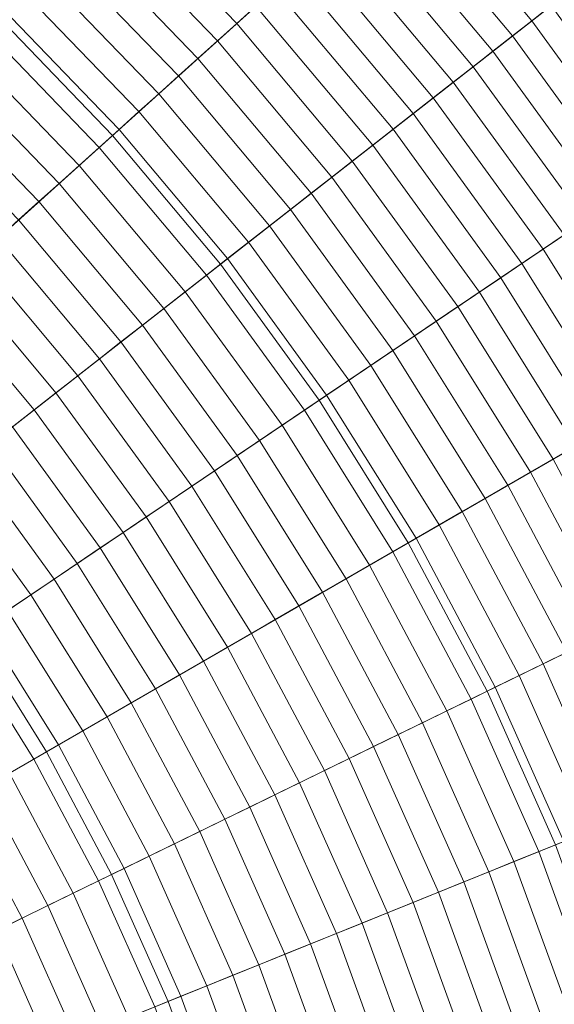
# Model space of a CAD drawing. Header units: centimetres. Extents: x -21.9 to 23.1, y -23 to 22.
# Tile 153 of 191: x 9.1 to 11.8, y 3.2 to 8.2. Entities that reach past the tile are written whole.
import ezdxf

# ---------------------------------------------------------------- set-up
doc = ezdxf.new("R2010")
doc.units = ezdxf.units.CM
doc.header["$LTSCALE"] = 2.54
doc.layers.add('Lucido design-1', color=7, linetype='Continuous')

# ---------------------------------------------------------------- blocks, each defined once
blk = doc.blocks.new('Gruppo-2-1')
at = {"color": 5, "linetype": 'Continuous', "lineweight": 9}
for points in [[(5.882, 7.9705, -940.4271), (5.2775, 8.3195, -940.4271), (10.9595, 19.0058, -940.4271), (12.2956, 18.2344, -940.4271)], [(5.882, 7.9705, -940.4271), (5.2775, 8.3195, -940.4271), (10.9595, 19.0058, -940.4271), (12.2956, 18.2344, -940.4271)], [(6.4606, 7.5802, -940.4271), (5.882, 7.9705, -940.4271), (12.2956, 18.2344, -940.4271), (13.5746, 17.3717, -940.4271)], [(6.4606, 7.5802, -940.4271), (5.882, 7.9705, -940.4271), (12.2956, 18.2344, -940.4271), (13.5746, 17.3717, -940.4271)], [(7.0106, 7.1504, -940.4271), (6.4606, 7.5802, -940.4271), (13.5746, 17.3717, -940.4271), (14.7903, 16.4219, -940.4271)], [(7.0106, 7.1504, -940.4271), (6.4606, 7.5802, -940.4271), (13.5746, 17.3717, -940.4271), (14.7903, 16.4219, -940.4271)], [(7.5293, 6.6834, -940.4271), (7.0106, 7.1504, -940.4271), (14.7903, 16.4219, -940.4271), (15.9368, 15.3895, -940.4271)], [(7.5293, 6.6834, -940.4271), (7.0106, 7.1504, -940.4271), (14.7903, 16.4219, -940.4271), (15.9368, 15.3895, -940.4271)], [(17.2961, 14.5387, -1001.3271), (16.2056, 15.668, -1001.3271), (8.9881, 8.194, -1001.3271), (9.5748, 7.5865, -1001.3271)], [(8.0142, 6.1813, -940.4271), (7.5293, 6.6834, -940.4271), (15.9368, 15.3895, -940.4271), (17.0085, 14.2798, -940.4271)], [(8.0142, 6.1813, -940.4271), (7.5293, 6.6834, -940.4271), (15.9368, 15.3895, -940.4271), (17.0085, 14.2798, -940.4271)], [(17.0085, 14.2798, -1001.3271), (15.9368, 15.3895, -1001.3271), (8.9881, 8.194, -1001.3271), (9.5748, 7.5865, -1001.3271)], [(9.5748, 7.5865, -1010.9271), (8.9881, 8.194, -1010.9271), (15.6508, 15.0934, -1010.9271), (16.7025, 14.0043, -1010.9271)], [(18.3051, 13.3362, -1001.3271), (17.2961, 14.5387, -1001.3271), (9.5748, 7.5865, -1001.3271), (10.1177, 6.9395, -1001.3271)], [(8.4629, 5.6466, -940.4271), (8.0142, 6.1813, -940.4271), (17.0085, 14.2798, -940.4271), (18.0001, 13.098, -940.4271)], [(8.4629, 5.6466, -940.4271), (8.0142, 6.1813, -940.4271), (17.0085, 14.2798, -940.4271), (18.0001, 13.098, -940.4271)], [(18.0001, 13.098, -1001.3271), (17.0085, 14.2798, -1001.3271), (9.5748, 7.5865, -1001.3271), (10.1177, 6.9395, -1001.3271)], [(10.1177, 6.9395, -1010.9271), (9.5748, 7.5865, -1010.9271), (16.7025, 14.0043, -1010.9271), (17.6757, 12.8445, -1010.9271)], [(19.2278, 12.0662, -1001.3271), (18.3051, 13.3362, -1001.3271), (10.1177, 6.9395, -1001.3271), (10.6141, 6.2562, -1001.3271)], [(8.8731, 5.0819, -940.4271), (8.4629, 5.6466, -940.4271), (18.0001, 13.098, -940.4271), (18.907, 11.8498, -940.4271)], [(8.8731, 5.0819, -940.4271), (8.4629, 5.6466, -940.4271), (18.0001, 13.098, -940.4271), (18.907, 11.8498, -940.4271)], [(18.907, 11.8498, -1001.3271), (18.0001, 13.098, -1001.3271), (10.1177, 6.9395, -1001.3271), (10.6141, 6.2562, -1001.3271)], [(10.6141, 6.2562, -1010.9271), (10.1177, 6.9395, -1010.9271), (17.6757, 12.8445, -1010.9271), (18.5656, 11.6196, -1010.9271)], [(20.0597, 10.735, -1001.3271), (19.2278, 12.0662, -1001.3271), (10.6141, 6.2562, -1001.3271), (11.0617, 5.54, -1001.3271)], [(9.243, 4.49, -940.4271), (8.8731, 5.0819, -940.4271), (18.907, 11.8498, -940.4271), (19.7245, 10.5415, -940.4271)], [(9.243, 4.49, -940.4271), (8.8731, 5.0819, -940.4271), (18.907, 11.8498, -940.4271), (19.7245, 10.5415, -940.4271)], [(19.7245, 10.5415, -1001.3271), (18.907, 11.8498, -1001.3271), (10.6141, 6.2562, -1001.3271), (11.0617, 5.54, -1001.3271)], [(11.0617, 5.54, -1010.9271), (10.6141, 6.2562, -1010.9271), (18.5656, 11.6196, -1010.9271), (19.3679, 10.3356, -1010.9271)], [(20.7966, 9.349, -1001.3271), (20.0597, 10.735, -1001.3271), (11.0617, 5.54, -1001.3271), (11.4582, 4.7943, -1001.3271)], [(9.5707, 3.8737, -940.4271), (9.243, 4.49, -940.4271), (19.7245, 10.5415, -940.4271), (20.4488, 9.1793, -940.4271)], [(9.5707, 3.8737, -940.4271), (9.243, 4.49, -940.4271), (19.7245, 10.5415, -940.4271), (20.4488, 9.1793, -940.4271)], [(20.4488, 9.1793, -1001.3271), (19.7245, 10.5415, -1001.3271), (11.0617, 5.54, -1001.3271), (11.4582, 4.7943, -1001.3271)], [(11.4582, 4.7943, -1010.9271), (11.0617, 5.54, -1010.9271), (19.3679, 10.3356, -1010.9271), (20.0787, 8.9988, -1010.9271)], [(21.4351, 7.9149, -1001.3271), (20.7966, 9.349, -1001.3271), (11.4582, 4.7943, -1001.3271), (11.8017, 4.0227, -1001.3271)], [(9.8546, 3.2361, -940.4271), (9.5707, 3.8737, -940.4271), (20.4488, 9.1793, -940.4271), (21.0763, 7.7699, -940.4271)], [(9.8546, 3.2361, -940.4271), (9.5707, 3.8737, -940.4271), (20.4488, 9.1793, -940.4271), (21.0763, 7.7699, -940.4271)], [(21.0763, 7.7699, -1001.3271), (20.4488, 9.1793, -1001.3271), (11.4582, 4.7943, -1001.3271), (11.8017, 4.0227, -1001.3271)], [(11.7798, 8.2381, -933.9263), (11.1423, 8.9978, -933.9263), (11.0507, 8.9154, -934.0026), (11.6827, 8.1622, -934.0026)], [(11.8017, 4.0227, -1010.9271), (11.4582, 4.7943, -1010.9271), (20.0787, 8.9988, -1010.9271), (20.6945, 7.6157, -1010.9271)], [(11.6827, 8.1622, -934.0026), (11.0507, 8.9154, -934.0026), (10.9585, 8.8323, -934.0776), (11.5849, 8.0858, -934.0776)], [(10.2963, 8.2361, -934.5635), (9.6626, 8.8924, -934.5635), (9.5721, 8.7987, -934.6272), (10.1995, 8.149, -934.6272)], [(11.5849, 8.0858, -934.0776), (10.9585, 8.8323, -934.0776), (10.8656, 8.7487, -934.1512), (11.4864, 8.0089, -934.1512)], [(10.1995, 8.149, -934.6272), (9.5721, 8.7987, -934.6272), (9.4811, 8.7045, -934.6895), (10.1022, 8.0613, -934.6895)], [(11.4864, 8.0089, -934.1512), (10.8656, 8.7487, -934.1512), (10.7722, 8.6646, -934.2235), (11.3873, 7.9314, -934.2235)], [(10.1022, 8.0613, -934.6895), (9.4811, 8.7045, -934.6895), (9.3897, 8.6098, -934.7503), (10.0044, 7.9732, -934.7503)], [(11.3873, 7.9314, -934.2235), (10.7722, 8.6646, -934.2235), (10.6781, 8.5799, -934.2943), (11.2876, 7.8535, -934.2943)], [(10.0044, 7.9732, -934.7503), (9.3897, 8.6098, -934.7503), (9.2977, 8.5146, -934.8097), (9.906, 7.8847, -934.8097)], [(11.2876, 7.8535, -934.2943), (10.6781, 8.5799, -934.2943), (10.5835, 8.4947, -934.3637), (11.1873, 7.7752, -934.3637)], [(9.906, 7.8847, -934.8097), (9.2977, 8.5146, -934.8097), (9.2054, 8.419, -934.8676), (9.8072, 7.7957, -934.8676)], [(11.1873, 7.7752, -934.3637), (10.5835, 8.4947, -934.3637), (10.4883, 8.409, -934.4318), (11.0864, 7.6963, -934.4318)], [(9.8072, 7.7957, -934.8676), (9.2054, 8.419, -934.8676), (9.1126, 8.3229, -934.924), (9.708, 7.7064, -934.924)], [(11.0864, 7.6963, -934.4318), (10.4883, 8.409, -934.4318), (10.3926, 8.3228, -934.4984), (10.9849, 7.617, -934.4984)], [(9.708, 7.7064, -934.924), (9.1126, 8.3229, -934.924), (9.0194, 8.2263, -934.9789), (9.6082, 7.6166, -934.9789)], [(10.9849, 7.617, -934.4984), (10.3926, 8.3228, -934.4984), (10.2963, 8.2361, -934.5635), (10.8828, 7.5372, -934.5635)], [(12.4643, 7.5042, -933.8485), (11.8763, 8.3135, -933.8485), (11.7798, 8.2381, -933.9263), (12.3628, 7.4357, -933.9263)], [(9.6082, 7.6166, -934.9789), (9.0194, 8.2263, -934.9789), (8.9257, 8.1294, -935.0324), (9.508, 7.5263, -935.0324)], [(10.8828, 7.5372, -934.5635), (10.2963, 8.2361, -934.5635), (10.1995, 8.149, -934.6272), (10.7801, 7.457, -934.6272)], [(12.3628, 7.4357, -933.9263), (11.7798, 8.2381, -933.9263), (11.6827, 8.1622, -934.0026), (12.2606, 7.3668, -934.0026)], [(9.5748, 7.5865, -1003.3271), (8.9881, 8.194, -1003.3271), (7.5293, 6.6834, -1003.3271), (8.0142, 6.1813, -1003.3271)], [(9.5748, 7.5865, -1001.3271), (8.9881, 8.194, -1001.3271), (8.9881, 8.194, -1010.9271), (9.5748, 7.5865, -1010.9271)], [(9.5748, 7.5865, -1001.3271), (8.9881, 8.194, -1001.3271), (8.9881, 8.194, -1003.3271), (9.5748, 7.5865, -1003.3271)], [(12.2606, 7.3668, -934.0026), (11.6827, 8.1622, -934.0026), (11.5849, 8.0858, -934.0776), (12.1577, 7.2974, -934.0776)], [(9.508, 7.5263, -935.0324), (8.9257, 8.1294, -935.0324), (8.8317, 8.032, -935.0843), (9.4074, 7.4358, -935.0843)], [(10.7801, 7.457, -934.6272), (10.1995, 8.149, -934.6272), (10.1022, 8.0613, -934.6895), (10.6769, 7.3764, -934.6895)], [(12.1577, 7.2974, -934.0776), (11.5849, 8.0858, -934.0776), (11.4864, 8.0089, -934.1512), (12.0541, 7.2275, -934.1512)], [(9.4074, 7.4358, -935.0843), (8.8317, 8.032, -935.0843), (8.7372, 7.9342, -935.1347), (9.3064, 7.3448, -935.1347)], [(10.6769, 7.3764, -934.6895), (10.1022, 8.0613, -934.6895), (10.0044, 7.9732, -934.7503), (10.5732, 7.2954, -934.7503)], [(10.5732, 7.2954, -934.7503), (10.0044, 7.9732, -934.7503), (9.906, 7.8847, -934.8097), (10.4689, 7.2139, -934.8097)], [(12.0541, 7.2275, -934.1512), (11.4864, 8.0089, -934.1512), (11.3873, 7.9314, -934.2235), (11.9499, 7.1572, -934.2235)], [(9.3064, 7.3448, -935.1347), (8.7372, 7.9342, -935.1347), (8.6424, 7.836, -935.1837), (9.2049, 7.2534, -935.1837)], [(11.9499, 7.1572, -934.2235), (11.3873, 7.9314, -934.2235), (11.2876, 7.8535, -934.2943), (11.8449, 7.0864, -934.2943)], [(10.4689, 7.2139, -934.8097), (9.906, 7.8847, -934.8097), (9.8072, 7.7957, -934.8676), (10.3641, 7.1321, -934.8676)], [(9.2049, 7.2534, -935.1837), (8.6424, 7.836, -935.1837), (8.5472, 7.7374, -935.2311), (9.1031, 7.1617, -935.2311)], [(11.8449, 7.0864, -934.2943), (11.2876, 7.8535, -934.2943), (11.1873, 7.7752, -934.3637), (11.7394, 7.0152, -934.3637)], [(10.3641, 7.1321, -934.8676), (9.8072, 7.7957, -934.8676), (9.708, 7.7064, -934.924), (10.2589, 7.0498, -934.924)], [(10.0933, 2.5802, -940.4271), (9.8546, 3.2361, -940.4271), (21.0763, 7.7699, -940.4271), (21.6039, 6.3202, -940.4271)], [(10.0933, 2.5802, -940.4271), (9.8546, 3.2361, -940.4271), (21.0763, 7.7699, -940.4271), (21.6039, 6.3202, -940.4271)], [(11.7394, 7.0152, -934.3637), (11.1873, 7.7752, -934.3637), (11.0864, 7.6963, -934.4318), (11.6332, 6.9436, -934.4318)], [(10.2589, 7.0498, -934.924), (9.708, 7.7064, -934.924), (9.6082, 7.6166, -934.9789), (10.1531, 6.9672, -934.9789)], [(11.6332, 6.9436, -934.4318), (11.0864, 7.6963, -934.4318), (10.9849, 7.617, -934.4984), (11.5264, 6.8716, -934.4984)], [(11.5264, 6.8716, -934.4984), (10.9849, 7.617, -934.4984), (10.8828, 7.5372, -934.5635), (11.419, 6.7991, -934.5635)], [(10.1177, 6.9395, -1003.3271), (9.5748, 7.5865, -1003.3271), (8.0142, 6.1813, -1003.3271), (8.4629, 5.6466, -1003.3271)], [(10.1531, 6.9672, -934.9789), (9.6082, 7.6166, -934.9789), (9.508, 7.5263, -935.0324), (10.0469, 6.8842, -935.0324)], [(10.1177, 6.9395, -1001.3271), (9.5748, 7.5865, -1001.3271), (9.5748, 7.5865, -1010.9271), (10.1177, 6.9395, -1010.9271)], [(10.1177, 6.9395, -1001.3271), (9.5748, 7.5865, -1001.3271), (9.5748, 7.5865, -1003.3271), (10.1177, 6.9395, -1003.3271)], [(10.0469, 6.8842, -935.0324), (9.508, 7.5263, -935.0324), (9.4074, 7.4358, -935.0843), (9.9402, 6.8008, -935.0843)], [(11.419, 6.7991, -934.5635), (10.8828, 7.5372, -934.5635), (10.7801, 7.457, -934.6272), (11.311, 6.7263, -934.6272)], [(9.9402, 6.8008, -935.0843), (9.4074, 7.4358, -935.0843), (9.3064, 7.3448, -935.1347), (9.833, 6.7171, -935.1347)], [(11.311, 6.7263, -934.6272), (10.7801, 7.457, -934.6272), (10.6769, 7.3764, -934.6895), (11.2025, 6.6531, -934.6895)], [(11.2025, 6.6531, -934.6895), (10.6769, 7.3764, -934.6895), (10.5732, 7.2954, -934.7503), (11.0933, 6.5795, -934.7503)], [(9.833, 6.7171, -935.1347), (9.3064, 7.3448, -935.1347), (9.2049, 7.2534, -935.1837), (9.7255, 6.6331, -935.1837)], [(11.0933, 6.5795, -934.7503), (10.5732, 7.2954, -934.7503), (10.4689, 7.2139, -934.8097), (10.9836, 6.5055, -934.8097)], [(9.7255, 6.6331, -935.1837), (9.2049, 7.2534, -935.1837), (9.1031, 7.1617, -935.2311), (9.6175, 6.5487, -935.2311)], [(10.9836, 6.5055, -934.8097), (10.4689, 7.2139, -934.8097), (10.3641, 7.1321, -934.8676), (10.8734, 6.4311, -934.8676)], [(9.6175, 6.5487, -935.2311), (9.1031, 7.1617, -935.2311), (9.0009, 7.0697, -935.277), (9.5091, 6.464, -935.277)], [(10.8734, 6.4311, -934.8676), (10.3641, 7.1321, -934.8676), (10.2589, 7.0498, -934.924), (10.7626, 6.3564, -934.924)], [(12.3474, 6.2823, -934.2943), (11.8449, 7.0864, -934.2943), (11.7394, 7.0152, -934.3637), (12.2372, 6.2187, -934.3637)], [(9.5091, 6.464, -935.277), (9.0009, 7.0697, -935.277), (8.8983, 6.9773, -935.3213), (9.4003, 6.379, -935.3213)], [(10.7626, 6.3564, -934.924), (10.2589, 7.0498, -934.924), (10.1531, 6.9672, -934.9789), (10.6514, 6.2814, -934.9789)], [(9.4003, 6.379, -935.3213), (8.8983, 6.9773, -935.3213), (8.7953, 6.8846, -935.3642), (9.2911, 6.2937, -935.3642)], [(12.2372, 6.2187, -934.3637), (11.7394, 7.0152, -934.3637), (11.6332, 6.9436, -934.4318), (12.1262, 6.1546, -934.4318)], [(10.6141, 6.2562, -1003.3271), (10.1177, 6.9395, -1003.3271), (8.4629, 5.6466, -1003.3271), (8.8731, 5.0819, -1003.3271)], [(10.6514, 6.2814, -934.9789), (10.1531, 6.9672, -934.9789), (10.0469, 6.8842, -935.0324), (10.5396, 6.206, -935.0324)], [(10.6141, 6.2562, -1001.3271), (10.1177, 6.9395, -1001.3271), (10.1177, 6.9395, -1010.9271), (10.6141, 6.2562, -1010.9271)], [(10.6141, 6.2562, -1001.3271), (10.1177, 6.9395, -1001.3271), (10.1177, 6.9395, -1003.3271), (10.6141, 6.2562, -1003.3271)], [(12.1262, 6.1546, -934.4318), (11.6332, 6.9436, -934.4318), (11.5264, 6.8716, -934.4984), (12.0147, 6.0902, -934.4984)], [(9.2911, 6.2937, -935.3642), (8.7953, 6.8846, -935.3642), (8.692, 6.7916, -935.4055), (9.1816, 6.2081, -935.4055)], [(10.5396, 6.206, -935.0324), (10.0469, 6.8842, -935.0324), (9.9402, 6.8008, -935.0843), (10.4274, 6.1303, -935.0843)], [(12.0147, 6.0902, -934.4984), (11.5264, 6.8716, -934.4984), (11.419, 6.7991, -934.5635), (11.9025, 6.0254, -934.5635)], [(9.1816, 6.2081, -935.4055), (8.692, 6.7916, -935.4055), (8.5884, 6.6983, -935.4452), (9.0717, 6.1223, -935.4452)], [(10.4274, 6.1303, -935.0843), (9.9402, 6.8008, -935.0843), (9.833, 6.7171, -935.1347), (10.3147, 6.0542, -935.1347)], [(11.9025, 6.0254, -934.5635), (11.419, 6.7991, -934.5635), (11.311, 6.7263, -934.6272), (11.7897, 5.9603, -934.6272)], [(10.3147, 6.0542, -935.1347), (9.833, 6.7171, -935.1347), (9.7255, 6.6331, -935.1837), (10.2015, 5.9779, -935.1837)], [(11.7897, 5.9603, -934.6272), (11.311, 6.7263, -934.6272), (11.2025, 6.6531, -934.6895), (11.6763, 5.8948, -934.6895)], [(10.2015, 5.9779, -935.1837), (9.7255, 6.6331, -935.1837), (9.6175, 6.5487, -935.2311), (10.0879, 5.9013, -935.2311)], [(11.6763, 5.8948, -934.6895), (11.2025, 6.6531, -934.6895), (11.0933, 6.5795, -934.7503), (11.5622, 5.829, -934.7503)], [(11.5622, 5.829, -934.7503), (11.0933, 6.5795, -934.7503), (10.9836, 6.5055, -934.8097), (11.4477, 5.7629, -934.8097)], [(10.0879, 5.9013, -935.2311), (9.6175, 6.5487, -935.2311), (9.5091, 6.464, -935.277), (9.9738, 5.8243, -935.277)], [(11.4477, 5.7629, -934.8097), (10.9836, 6.5055, -934.8097), (10.8734, 6.4311, -934.8676), (11.3325, 5.6964, -934.8676)], [(9.9738, 5.8243, -935.277), (9.5091, 6.464, -935.277), (9.4003, 6.379, -935.3213), (9.8594, 5.7471, -935.3213)], [(11.3325, 5.6964, -934.8676), (10.8734, 6.4311, -934.8676), (10.7626, 6.3564, -934.924), (11.2168, 5.6296, -934.924)], [(9.8594, 5.7471, -935.3213), (9.4003, 6.379, -935.3213), (9.2911, 6.2937, -935.3642), (9.7445, 5.6697, -935.3642)], [(11.2168, 5.6296, -934.924), (10.7626, 6.3564, -934.924), (10.6514, 6.2814, -934.9789), (11.1006, 5.5625, -934.9789)], [(9.7445, 5.6697, -935.3642), (9.2911, 6.2937, -935.3642), (9.1816, 6.2081, -935.4055), (9.6293, 5.5919, -935.4055)], [(10.2857, 1.9092, -940.4271), (10.0933, 2.5802, -940.4271), (21.6039, 6.3202, -940.4271), (22.0292, 4.8372, -940.4271)], [(10.2857, 1.9092, -940.4271), (10.0933, 2.5802, -940.4271), (21.6039, 6.3202, -940.4271), (22.0292, 4.8372, -940.4271)], [(11.0617, 5.54, -1003.3271), (10.6141, 6.2562, -1003.3271), (8.8731, 5.0819, -1003.3271), (9.243, 4.49, -1003.3271)], [(11.1006, 5.5625, -934.9789), (10.6514, 6.2814, -934.9789), (10.5396, 6.206, -935.0324), (10.9838, 5.4951, -935.0324)], [(11.0617, 5.54, -1001.3271), (10.6141, 6.2562, -1001.3271), (10.6141, 6.2562, -1010.9271), (11.0617, 5.54, -1010.9271)], [(11.0617, 5.54, -1001.3271), (10.6141, 6.2562, -1001.3271), (10.6141, 6.2562, -1003.3271), (11.0617, 5.54, -1003.3271)], [(9.6293, 5.5919, -935.4055), (9.1816, 6.2081, -935.4055), (9.0717, 6.1223, -935.4452), (9.5136, 5.514, -935.4452)], [(10.9838, 5.4951, -935.0324), (10.5396, 6.206, -935.0324), (10.4274, 6.1303, -935.0843), (10.8666, 5.4274, -935.0843)], [(9.5136, 5.514, -935.4452), (9.0717, 6.1223, -935.4452), (8.9614, 6.0361, -935.4834), (9.3977, 5.4357, -935.4834)], [(10.8666, 5.4274, -935.0843), (10.4274, 6.1303, -935.0843), (10.3147, 6.0542, -935.1347), (10.7488, 5.3594, -935.1347)], [(9.3977, 5.4357, -935.4834), (8.9614, 6.0361, -935.4834), (8.8509, 5.9498, -935.5201), (9.2813, 5.3573, -935.5201)], [(10.7488, 5.3594, -935.1347), (10.3147, 6.0542, -935.1347), (10.2015, 5.9779, -935.1837), (10.6306, 5.2911, -935.1837)], [(12.3308, 5.2199, -934.5635), (11.9025, 6.0254, -934.5635), (11.7897, 5.9603, -934.6272), (12.2137, 5.1628, -934.6272)], [(9.2813, 5.3573, -935.5201), (8.8509, 5.9498, -935.5201), (8.74, 5.8631, -935.5552), (9.1647, 5.2786, -935.5552)], [(10.6306, 5.2911, -935.1837), (10.2015, 5.9779, -935.1837), (10.0879, 5.9013, -935.2311), (10.5119, 5.2226, -935.2311)], [(12.2137, 5.1628, -934.6272), (11.7897, 5.9603, -934.6272), (11.6763, 5.8948, -934.6895), (12.096, 5.1054, -934.6895)], [(10.5119, 5.2226, -935.2311), (10.0879, 5.9013, -935.2311), (9.9738, 5.8243, -935.277), (10.3928, 5.1538, -935.277)], [(12.096, 5.1054, -934.6895), (11.6763, 5.8948, -934.6895), (11.5622, 5.829, -934.7503), (11.9777, 5.0477, -934.7503)], [(9.1647, 5.2786, -935.5552), (8.74, 5.8631, -935.5552), (8.6288, 5.7763, -935.5887), (9.0477, 5.1997, -935.5887)], [(10.3928, 5.1538, -935.277), (9.9738, 5.8243, -935.277), (9.8594, 5.7471, -935.3213), (10.2732, 5.0848, -935.3213)], [(11.9777, 5.0477, -934.7503), (11.5622, 5.829, -934.7503), (11.4477, 5.7629, -934.8097), (11.8588, 4.9897, -934.8097)], [(10.2732, 5.0848, -935.3213), (9.8594, 5.7471, -935.3213), (9.7445, 5.6697, -935.3642), (10.1533, 5.0155, -935.3642)], [(11.8588, 4.9897, -934.8097), (11.4477, 5.7629, -934.8097), (11.3325, 5.6964, -934.8676), (11.7393, 4.9314, -934.8676)], [(11.7393, 4.9314, -934.8676), (11.3325, 5.6964, -934.8676), (11.2168, 5.6296, -934.924), (11.6192, 4.8728, -934.924)], [(10.1533, 5.0155, -935.3642), (9.7445, 5.6697, -935.3642), (9.6293, 5.5919, -935.4055), (10.0329, 4.946, -935.4055)], [(10.0329, 4.946, -935.4055), (9.6293, 5.5919, -935.4055), (9.5136, 5.514, -935.4452), (9.9121, 4.8763, -935.4452)], [(11.6192, 4.8728, -934.924), (11.2168, 5.6296, -934.924), (11.1006, 5.5625, -934.9789), (11.4986, 4.814, -934.9789)], [(11.4582, 4.7943, -1003.3271), (11.0617, 5.54, -1003.3271), (9.243, 4.49, -1003.3271), (9.5707, 3.8737, -1003.3271)], [(11.4986, 4.814, -934.9789), (11.1006, 5.5625, -934.9789), (10.9838, 5.4951, -935.0324), (11.3774, 4.7549, -935.0324)], [(11.4582, 4.7943, -1001.3271), (11.0617, 5.54, -1001.3271), (11.0617, 5.54, -1010.9271), (11.4582, 4.7943, -1010.9271)], [(11.4582, 4.7943, -1001.3271), (11.0617, 5.54, -1001.3271), (11.0617, 5.54, -1003.3271), (11.4582, 4.7943, -1003.3271)], [(9.9121, 4.8763, -935.4452), (9.5136, 5.514, -935.4452), (9.3977, 5.4357, -935.4834), (9.7909, 4.8063, -935.4834)], [(11.3774, 4.7549, -935.0324), (10.9838, 5.4951, -935.0324), (10.8666, 5.4274, -935.0843), (11.2557, 4.6955, -935.0843)], [(9.7909, 4.8063, -935.4834), (9.3977, 5.4357, -935.4834), (9.2813, 5.3573, -935.5201), (9.6694, 4.7362, -935.5201)], [(11.2557, 4.6955, -935.0843), (10.8666, 5.4274, -935.0843), (10.7488, 5.3594, -935.1347), (11.1335, 4.6359, -935.1347)], [(9.6694, 4.7362, -935.5201), (9.2813, 5.3573, -935.5201), (9.1647, 5.2786, -935.5552), (9.5476, 4.6658, -935.5552)], [(11.1335, 4.6359, -935.1347), (10.7488, 5.3594, -935.1347), (10.6306, 5.2911, -935.1837), (11.0108, 4.5761, -935.1837)], [(9.5476, 4.6658, -935.5552), (9.1647, 5.2786, -935.5552), (9.0477, 5.1997, -935.5887), (9.4254, 4.5953, -935.5887)], [(11.0108, 4.5761, -935.1837), (10.6306, 5.2911, -935.1837), (10.5119, 5.2226, -935.2311), (10.8876, 4.516, -935.2311)], [(9.4254, 4.5953, -935.5887), (9.0477, 5.1997, -935.5887), (8.9305, 5.1206, -935.6207), (9.3029, 4.5246, -935.6207)], [(10.8876, 4.516, -935.2311), (10.5119, 5.2226, -935.2311), (10.3928, 5.1538, -935.277), (10.764, 4.4557, -935.277)], [(10.764, 4.4557, -935.277), (10.3928, 5.1538, -935.277), (10.2732, 5.0848, -935.3213), (10.6399, 4.3952, -935.3213)], [(9.3029, 4.5246, -935.6207), (8.9305, 5.1206, -935.6207), (8.8129, 5.0413, -935.6511), (9.1801, 4.4537, -935.6511)], [(7.078, 3.24, -941.4271), (6.8005, 3.6839, -941.4271), (8.8731, 5.0819, -941.4271), (9.243, 4.49, -941.4271)], [(9.243, 4.49, -1003.3271), (8.8731, 5.0819, -1003.3271), (8.8731, 5.0819, -940.4271), (9.243, 4.49, -940.4271)], [(9.243, 4.49, -941.4271), (8.8731, 5.0819, -941.4271), (8.8731, 5.0819, -940.4271), (9.243, 4.49, -940.4271)], [(10.6399, 4.3952, -935.3213), (10.2732, 5.0848, -935.3213), (10.1533, 5.0155, -935.3642), (10.5154, 4.3345, -935.3642)], [(9.1801, 4.4537, -935.6511), (8.8129, 5.0413, -935.6511), (8.6951, 4.9618, -935.6799), (9.057, 4.3826, -935.6799)], [(10.5154, 4.3345, -935.3642), (10.1533, 5.0155, -935.3642), (10.0329, 4.946, -935.4055), (10.3904, 4.2735, -935.4055)], [(12.2149, 4.1897, -934.8097), (11.8588, 4.9897, -934.8097), (11.7393, 4.9314, -934.8676), (12.0917, 4.1399, -934.8676)], [(10.3904, 4.2735, -935.4055), (10.0329, 4.946, -935.4055), (9.9121, 4.8763, -935.4452), (10.2651, 4.2124, -935.4452)], [(12.0917, 4.1399, -934.8676), (11.7393, 4.9314, -934.8676), (11.6192, 4.8728, -934.924), (11.9678, 4.0899, -934.924)], [(10.2651, 4.2124, -935.4452), (9.9121, 4.8763, -935.4452), (9.7909, 4.8063, -935.4834), (10.1394, 4.1511, -935.4834)], [(11.9678, 4.0899, -934.924), (11.6192, 4.8728, -934.924), (11.4986, 4.814, -934.9789), (11.8434, 4.0396, -934.9789)], [(10.1394, 4.1511, -935.4834), (9.7909, 4.8063, -935.4834), (9.6694, 4.7362, -935.5201), (10.0133, 4.0896, -935.5201)], [(10.4308, 1.2265, -940.4271), (10.2857, 1.9092, -940.4271), (22.0292, 4.8372, -940.4271), (22.3499, 3.3281, -940.4271)], [(10.4308, 1.2265, -940.4271), (10.2857, 1.9092, -940.4271), (22.0292, 4.8372, -940.4271), (22.3499, 3.3281, -940.4271)], [(11.8434, 4.0396, -934.9789), (11.4986, 4.814, -934.9789), (11.3774, 4.7549, -935.0324), (11.7184, 3.9891, -935.0324)], [(11.8017, 4.0227, -1003.3271), (11.4582, 4.7943, -1003.3271), (9.5707, 3.8737, -1003.3271), (9.8546, 3.2361, -1003.3271)], [(11.7184, 3.9891, -935.0324), (11.3774, 4.7549, -935.0324), (11.2557, 4.6955, -935.0843), (11.5928, 3.9384, -935.0843)], [(11.8017, 4.0227, -1001.3271), (11.4582, 4.7943, -1001.3271), (11.4582, 4.7943, -1010.9271), (11.8017, 4.0227, -1010.9271)], [(11.8017, 4.0227, -1001.3271), (11.4582, 4.7943, -1001.3271), (11.4582, 4.7943, -1003.3271), (11.8017, 4.0227, -1003.3271)], [(10.0133, 4.0896, -935.5201), (9.6694, 4.7362, -935.5201), (9.5476, 4.6658, -935.5552), (9.8868, 4.0279, -935.5552)], [(9.8868, 4.0279, -935.5552), (9.5476, 4.6658, -935.5552), (9.4254, 4.5953, -935.5887), (9.76, 3.966, -935.5887)], [(11.5928, 3.9384, -935.0843), (11.2557, 4.6955, -935.0843), (11.1335, 4.6359, -935.1347), (11.4668, 3.8874, -935.1347)], [(11.4668, 3.8874, -935.1347), (11.1335, 4.6359, -935.1347), (11.0108, 4.5761, -935.1837), (11.3402, 3.8363, -935.1837)], [(9.76, 3.966, -935.5887), (9.4254, 4.5953, -935.5887), (9.3029, 4.5246, -935.6207), (9.6329, 3.904, -935.6207)], [(11.3402, 3.8363, -935.1837), (11.0108, 4.5761, -935.1837), (10.8876, 4.516, -935.2311), (11.2131, 3.7849, -935.2311)], [(9.6329, 3.904, -935.6207), (9.3029, 4.5246, -935.6207), (9.1801, 4.4537, -935.6511), (9.5054, 3.8419, -935.6511)], [(11.2131, 3.7849, -935.2311), (10.8876, 4.516, -935.2311), (10.764, 4.4557, -935.277), (11.0856, 3.7334, -935.277)], [(7.3237, 2.7778, -941.4271), (7.078, 3.24, -941.4271), (9.243, 4.49, -941.4271), (9.5707, 3.8737, -941.4271)], [(9.5054, 3.8419, -935.6511), (9.1801, 4.4537, -935.6511), (9.057, 4.3826, -935.6799), (9.3777, 3.7796, -935.6799)], [(9.5707, 3.8737, -1003.3271), (9.243, 4.49, -1003.3271), (9.243, 4.49, -940.4271), (9.5707, 3.8737, -940.4271)], [(9.5707, 3.8737, -941.4271), (9.243, 4.49, -941.4271), (9.243, 4.49, -940.4271), (9.5707, 3.8737, -940.4271)], [(11.0856, 3.7334, -935.277), (10.764, 4.4557, -935.277), (10.6399, 4.3952, -935.3213), (10.9576, 3.6817, -935.3213)], [(9.3777, 3.7796, -935.6799), (9.057, 4.3826, -935.6799), (8.9337, 4.3114, -935.7072), (9.2497, 3.7171, -935.7072)], [(10.9576, 3.6817, -935.3213), (10.6399, 4.3952, -935.3213), (10.5154, 4.3345, -935.3642), (10.8291, 3.6298, -935.3642)], [(9.2497, 3.7171, -935.7072), (8.9337, 4.3114, -935.7072), (8.8101, 4.24, -935.7328), (9.1214, 3.6546, -935.7328)], [(10.8291, 3.6298, -935.3642), (10.5154, 4.3345, -935.3642), (10.3904, 4.2735, -935.4055), (10.7002, 3.5777, -935.4055)], [(10.7002, 3.5777, -935.4055), (10.3904, 4.2735, -935.4055), (10.2651, 4.2124, -935.4452), (10.5709, 3.5255, -935.4452)], [(9.1214, 3.6546, -935.7328), (8.8101, 4.24, -935.7328), (8.6862, 4.1685, -935.7569), (8.9929, 3.5919, -935.7569)], [(10.5709, 3.5255, -935.4452), (10.2651, 4.2124, -935.4452), (10.1394, 4.1511, -935.4834), (10.4412, 3.4731, -935.4834)], [(10.4412, 3.4731, -935.4834), (10.1394, 4.1511, -935.4834), (10.0133, 4.0896, -935.5201), (10.3111, 3.4205, -935.5201)], [(10.3111, 3.4205, -935.5201), (10.0133, 4.0896, -935.5201), (9.8868, 4.0279, -935.5552), (10.1807, 3.3678, -935.5552)], [(10.1807, 3.3678, -935.5552), (9.8868, 4.0279, -935.5552), (9.76, 3.966, -935.5887), (10.0499, 3.315, -935.5887)], [(12.0905, 3.2291, -1003.3271), (11.8017, 4.0227, -1003.3271), (9.8546, 3.2361, -1003.3271), (10.0933, 2.5802, -1003.3271)], [(12.1333, 3.243, -934.9789), (11.8434, 4.0396, -934.9789), (11.7184, 3.9891, -935.0324), (12.0051, 3.2013, -935.0324)], [(10.0499, 3.315, -935.5887), (9.76, 3.966, -935.5887), (9.6329, 3.904, -935.6207), (9.9187, 3.262, -935.6207)], [(12.0051, 3.2013, -935.0324), (11.7184, 3.9891, -935.0324), (11.5928, 3.9384, -935.0843), (11.8763, 3.1595, -935.0843)], [(11.8763, 3.1595, -935.0843), (11.5928, 3.9384, -935.0843), (11.4668, 3.8874, -935.1347), (11.747, 3.1175, -935.1347)], [(7.5366, 2.2995, -941.4271), (7.3237, 2.7778, -941.4271), (9.5707, 3.8737, -941.4271), (9.8546, 3.2361, -941.4271)], [(9.9187, 3.262, -935.6207), (9.6329, 3.904, -935.6207), (9.5054, 3.8419, -935.6511), (9.7873, 3.2089, -935.6511)], [(9.8546, 3.2361, -1003.3271), (9.5707, 3.8737, -1003.3271), (9.5707, 3.8737, -940.4271), (9.8546, 3.2361, -940.4271)], [(9.8546, 3.2361, -941.4271), (9.5707, 3.8737, -941.4271), (9.5707, 3.8737, -940.4271), (9.8546, 3.2361, -940.4271)], [(11.747, 3.1175, -935.1347), (11.4668, 3.8874, -935.1347), (11.3402, 3.8363, -935.1837), (11.6172, 3.0753, -935.1837)], [(9.7873, 3.2089, -935.6511), (9.5054, 3.8419, -935.6511), (9.3777, 3.7796, -935.6799), (9.6555, 3.1556, -935.6799)], [(11.6172, 3.0753, -935.1837), (11.3402, 3.8363, -935.1837), (11.2131, 3.7849, -935.2311), (11.4868, 3.0329, -935.2311)], [(9.6555, 3.1556, -935.6799), (9.3777, 3.7796, -935.6799), (9.2497, 3.7171, -935.7072), (9.5234, 3.1023, -935.7072)], [(11.4868, 3.0329, -935.2311), (11.2131, 3.7849, -935.2311), (11.0856, 3.7334, -935.277), (11.356, 2.9904, -935.277)], [(9.5234, 3.1023, -935.7072), (9.2497, 3.7171, -935.7072), (9.1214, 3.6546, -935.7328), (9.3911, 3.0488, -935.7328)], [(11.356, 2.9904, -935.277), (11.0856, 3.7334, -935.277), (10.9576, 3.6817, -935.3213), (11.2247, 2.9478, -935.3213)], [(11.2247, 2.9478, -935.3213), (10.9576, 3.6817, -935.3213), (10.8291, 3.6298, -935.3642), (11.0929, 2.905, -935.3642)], [(9.3911, 3.0488, -935.7328), (9.1214, 3.6546, -935.7328), (8.9929, 3.5919, -935.7569), (9.2585, 2.9952, -935.7569)], [(11.0929, 2.905, -935.3642), (10.8291, 3.6298, -935.3642), (10.7002, 3.5777, -935.4055), (10.9607, 2.862, -935.4055)], [(9.2585, 2.9952, -935.7569), (8.9929, 3.5919, -935.7569), (8.8641, 3.5291, -935.7794), (9.1257, 2.9416, -935.7794)], [(10.9607, 2.862, -935.4055), (10.7002, 3.5777, -935.4055), (10.5709, 3.5255, -935.4452), (10.8281, 2.8189, -935.4452)], [(9.1257, 2.9416, -935.7794), (8.8641, 3.5291, -935.7794), (8.7351, 3.4662, -935.8003), (8.9926, 2.8878, -935.8003)], [(10.8281, 2.8189, -935.4452), (10.5709, 3.5255, -935.4452), (10.4412, 3.4731, -935.4834), (10.6951, 2.7757, -935.4834)], [(10.6951, 2.7757, -935.4834), (10.4412, 3.4731, -935.4834), (10.3111, 3.4205, -935.5201), (10.5616, 2.7323, -935.5201)], [(10.5616, 2.7323, -935.5201), (10.3111, 3.4205, -935.5201), (10.1807, 3.3678, -935.5552), (10.4278, 2.6888, -935.5552)], [(10.4278, 2.6888, -935.5552), (10.1807, 3.3678, -935.5552), (10.0499, 3.315, -935.5887), (10.2936, 2.6452, -935.5887)], [(10.2936, 2.6452, -935.5887), (10.0499, 3.315, -935.5887), (9.9187, 3.262, -935.6207), (10.1591, 2.6015, -935.6207)], [(10.528, 0.5353, -940.4271), (10.4308, 1.2265, -940.4271), (22.3499, 3.3281, -940.4271), (22.5647, 1.8004, -940.4271)], [(10.528, 0.5353, -940.4271), (10.4308, 1.2265, -940.4271), (22.3499, 3.3281, -940.4271), (22.5647, 1.8004, -940.4271)], [(7.7157, 1.8076, -941.4271), (7.5366, 2.2995, -941.4271), (9.8546, 3.2361, -941.4271), (10.0933, 2.5802, -941.4271)], [(10.1591, 2.6015, -935.6207), (9.9187, 3.262, -935.6207), (9.7873, 3.2089, -935.6511), (10.0242, 2.5577, -935.6511)], [(10.0933, 2.5802, -1003.3271), (9.8546, 3.2361, -1003.3271), (9.8546, 3.2361, -940.4271), (10.0933, 2.5802, -940.4271)], [(10.0933, 2.5802, -941.4271), (9.8546, 3.2361, -941.4271), (9.8546, 3.2361, -940.4271), (10.0933, 2.5802, -940.4271)], [(12.3233, 2.4173, -1003.3271), (12.0905, 3.2291, -1003.3271), (10.0933, 2.5802, -1003.3271), (10.2857, 1.9092, -1003.3271)]]:
    blk.add_3dface(points, dxfattribs=at)

msp = doc.modelspace()

# ---------------------------------------------------------------- block references
at = {"layer": 'Lucido design-1', "color": 5, "true_color": 0x0000ff}
msp.add_blockref('Gruppo-2-1', (0, 0), dxfattribs=at)

doc.saveas('drawing.dxf')
